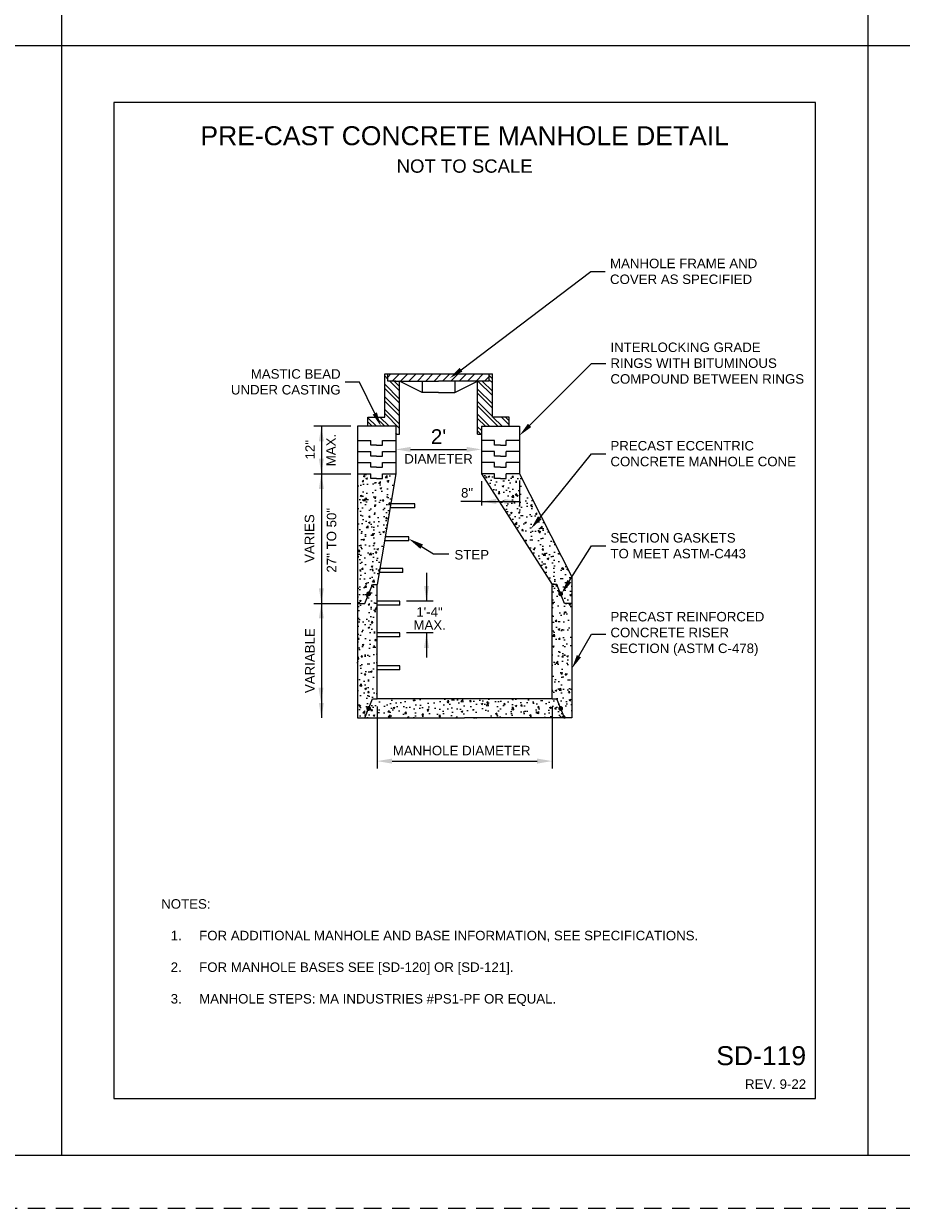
# Paper-space layout 'UM_01' of a CAD drawing. Header units: feet. Extents: x -2.3 to 50.9, y -37.3 to 22.
# Tile 22 of 26: x 16.4 to 24.7, y 0 to 11.2. Entities that reach past the tile are written whole.
import ezdxf
from ezdxf import colors
from ezdxf.entities.mleader import LeaderData, LeaderLine
from ezdxf.enums import TextEntityAlignment as Align
from ezdxf.math import Vec2, Vec3

# ---------------------------------------------------------------- set-up
doc = ezdxf.new("R2010")
doc.units = ezdxf.units.FT
doc.header["$MEASUREMENT"] = 0
doc.linetypes.add('OhDOT_USTN3', pattern=[0.22, 0.165, -0.055])
for name, color, linetype in [('BD_P_Steps', 97, 'Continuous'), ('PS_P_Object', 92, 'Continuous'), ('SH_Border', 7, 'Continuous'), ('SH_Cut_Line', 7, 'OhDOT_USTN3'), ('SH_Hatch', 14, 'Continuous'), ('SH_TextH', 4, 'Continuous'), ('SH_TextM', 7, 'Continuous')]:
    doc.layers.add(name, color=color, linetype=linetype)
doc.layers.add('SH_Half', color=8, linetype='Continuous', plot=False)
doc.styles.get("Standard").update_dxf_attribs({"font": 'arial.ttf'})
doc.styles.add('Straight Normal (0.14) Font 30', font='font30', dxfattribs={"height": 0.14})
doc.dimstyles.new('Dec Straight 0', dxfattribs={"dimtxt": 0.14, "dimasz": 0.14, "dimexe": 0.07, "dimexo": 0.07, "dimgap": 0.05, "dimtad": 1, "dimdec": 0, "dimzin": 0, "dimdsep": 46, "dimtxsty": 'Straight Normal (0.14) Font 30', "dimcen": 0.07, "dimclrd": 9, "dimclre": 9, "dimclrt": 256, "dimaunit": 1, "dimadec": 4, "dimazin": 0, "dimtfac": 1, "dimtdec": 0, "dimtofl": 0, "dimtmove": 0, "dimatfit": 3, "dimfxl": 1, "dimtolj": 1, "dimtzin": 0, "dimlwd": 25, "dimlwe": 25, "dimarcsym": 0})
pattern_1 = [(135, (16.75411, 0.81615), (-0.0594669, -0.0594669), []), (135, (16.75411, 0.8558), (-0.0594669, -0.0594669), [])]
pattern_2 = [(50, (16.75411, 0.81615), (0.1608555, -0.014073), [0.0168198, -0.1850176]), (355, (16.75411, 0.81615), (-0.031117, 0.1686894), [0.0134558, -0.148014]), (100.4514, (16.76752, 0.81498), (0.1297386, 0.1546164), [0.0142946, -0.1572408]), (46.1842, (16.75411, 0.861), (0.2393436, -0.03712), [0.02523, -0.2775264]), (96.6356, (16.77406, 0.85791), (0.209611, 0.2184595), [0.021442, -0.235861]), (351.184, (16.7541, 0.861), (0.209611, 0.2184595), [0.020184, -0.222021]), (21, (16.77654, 0.84979), (0.1338646, -0.0902928), [0.0168198, -0.1850176]), (326, (16.77654, 0.8498), (0.0545668, 0.162625), [0.0134558, -0.148014]), (71.4514, (16.7877, 0.84227), (0.1884314, 0.072332), [0.0142946, -0.1572408]), (37.5, (16.75411, 0.816153), (0.002727, 0.07465603), [0, -0.14622, 0, -0.1502567, 0, -0.1485747]), (7.5, (16.75411, 0.81615), (0.058997, 0.08845226), [0, -0.0856688, 0, -0.142856, 0, -0.0566266]), (327.5, (16.7041, 0.816153), (0.11971703, -0.00505824), [0, -0.0560659, 0, -0.1749257, 0, -0.232113]), (317.5, (16.68167, 0.81615), (0.1307875, 0.0224499), [0, -0.0728857, 0, -0.1161686, 0, -0.1648339])]

# ---------------------------------------------------------------- blocks, each defined once
blk = doc.blocks.new('*D121')
at = {"layer": 'Defpoints', "color": 0, "transparency": 16777216}
for p in [(19.91, 7.184), (20.72, 7.184), (20.72, 7.178)]:
    blk.add_point(p, dxfattribs=at)
at = {"layer": 'SH_TextM', "color": 9, "lineweight": 25, "transparency": 16777216}
for p, q in [((20.05, 7.178), (20.58, 7.178)), ((19.91, 7.122), (19.91, 7.108)), ((20.72, 7.122), (20.72, 7.108))]:
    blk.add_line(p, q, dxfattribs=at)
at = {"layer": 'SH_TextM', "color": 9, "transparency": 16777216}
for points in [[(20.05, 7.202), (20.05, 7.155), (19.91, 7.178)], [(20.58, 7.202), (20.58, 7.155), (20.72, 7.178)]]:
    blk.add_solid(points, dxfattribs=at)
at = {"layer": 'SH_TextM', "transparency": 16777216, "insert": (20.315, 7.299), "char_height": 0.14, "attachment_point": 5}
blk.add_mtext("\\A1;2'", dxfattribs=at)

psp = doc.layouts.new('UM_01')

# ---------------------------------------------------------------- hatches: boundary and pattern name
at = {"layer": 'SH_Hatch'}
h = psp.add_hatch(dxfattribs=at)
h.set_pattern_fill('ANSI32', color=256, scale=0.224264, angle=90)
h.set_pattern_definition(pattern_1)
h.paths.add_polyline_path([(19.946, 7.824), (19.946, 7.824), (19.91, 7.824), (19.836, 7.824), (19.836, 7.892), (19.806, 7.892), (19.806, 7.484), (19.647, 7.484), (19.647, 7.397), (19.648, 7.397), (19.806, 7.397), (19.91, 7.397), (19.91, 7.322), (19.946, 7.322)])
h = psp.add_hatch(dxfattribs=at)
h.set_pattern_fill('ANSI31', color=256, scale=0.448528)
h.set_pattern_definition([(45, (16.75411, 0.816153), (-0.0396446, 0.0396446), [])])
h.paths.add_polyline_path([(20.794, 7.892), (19.836, 7.892), (19.836, 7.824), (19.91, 7.824), (20.315, 7.824), (20.794, 7.824)])
h = psp.add_hatch(dxfattribs=at)
h.set_pattern_fill('ANSI32', color=256, scale=0.224264, angle=90)
h.set_pattern_definition(pattern_1)
h.paths.add_polyline_path([(20.824, 7.668), (20.824, 7.892), (20.794, 7.892), (20.794, 7.824), (20.684, 7.824), (20.684, 7.824), (20.684, 7.322), (20.72, 7.322), (20.72, 7.397), (20.824, 7.397), (20.983, 7.397), (20.983, 7.484), (20.824, 7.484)])
h = psp.add_hatch(dxfattribs=at)
h.set_pattern_fill('AR-CONC', color=256, scale=0.022426)
h.set_pattern_definition(pattern_2)
h.paths.add_polyline_path([(19.91, 6.948), (19.784, 6.948), (19.784, 6.904), (19.729, 6.904), (19.675, 6.904), (19.675, 6.948), (19.549, 6.948), (19.549, 5.972), (19.549, 5.722), (19.617, 5.722), (19.65, 5.801, -0.302981), (19.643, 5.812, -0.534941), (19.659, 5.822), (19.692, 5.902), (19.736, 5.902)])
h = psp.add_hatch(dxfattribs=at)
h.set_pattern_fill('AR-CONC', color=256, scale=0.022426)
h.set_pattern_definition(pattern_2)
h.paths.add_polyline_path([(21.081, 6.948), (20.955, 6.948), (20.955, 6.904), (20.901, 6.904), (20.846, 6.904), (20.846, 6.948), (20.72, 6.948), (21.389, 5.902), (21.433, 5.902), (21.466, 5.822, -0.534941), (21.482, 5.812, -0.302981), (21.475, 5.801), (21.508, 5.722), (21.576, 5.722), (21.576, 5.972)])
h = psp.add_hatch(dxfattribs=at)
h.set_pattern_fill('AR-CONC', color=256, scale=0.022426)
h.set_pattern_definition(pattern_2)
h.paths.add_polyline_path([(19.736, 5.902), (19.692, 5.902), (19.659, 5.822, -0.302981), (19.666, 5.812, -0.534941), (19.65, 5.801), (19.617, 5.722), (19.549, 5.722), (19.549, 4.638), (19.617, 4.638), (19.65, 4.717, -0.302981), (19.643, 4.728, -0.534941), (19.659, 4.739), (19.692, 4.818), (19.736, 4.818)])
h = psp.add_hatch(dxfattribs=at)
h.set_pattern_fill('AR-CONC', color=256, scale=0.022426)
h.set_pattern_definition(pattern_2)
h.paths.add_polyline_path([(21.576, 5.722), (21.508, 5.722), (21.475, 5.801, -0.534941), (21.459, 5.812, -0.302981), (21.466, 5.822), (21.433, 5.902), (21.389, 5.902), (21.389, 4.818), (21.433, 4.818), (21.466, 4.739, -0.534941), (21.482, 4.728, -0.302981), (21.475, 4.717), (21.508, 4.638), (21.576, 4.638)])
h = psp.add_hatch(dxfattribs=at)
h.set_pattern_fill('AR-CONC', color=256, scale=0.022426)
h.set_pattern_definition(pattern_2)
h.paths.add_polyline_path([(21.475, 4.717, -0.534941), (21.459, 4.728, -0.302981), (21.466, 4.739), (21.433, 4.818), (21.389, 4.818), (21.389, 4.818), (19.736, 4.818), (19.692, 4.818), (19.659, 4.739, -0.302981), (19.666, 4.728, -0.534941), (19.65, 4.717), (19.617, 4.638), (20.562, 4.638), (21.508, 4.638)])

# ---------------------------------------------------------------- linework, layer by layer
at = {"layer": 'BD_P_Steps'}
for p, q in [((20.092, 6.625), (19.856, 6.625)), ((20.092, 6.663), (19.863, 6.663)), ((20.092, 6.625), (20.092, 6.663)), ((20.033, 6.314), (19.804, 6.314)), ((20.033, 6.352), (19.811, 6.352)), ((20.033, 6.314), (20.033, 6.352)), ((19.977, 6.053), (19.761, 6.053)), ((19.977, 6.014), (19.977, 6.053)), ((19.977, 6.014), (19.754, 6.014)), ((19.948, 5.743), (19.736, 5.743)), ((19.948, 5.705), (19.948, 5.743)), ((19.948, 5.705), (19.736, 5.705)), ((19.948, 5.443), (19.736, 5.443)), ((19.948, 5.405), (19.736, 5.405)), ((19.948, 5.405), (19.948, 5.443)), ((19.948, 5.132), (19.736, 5.132)), ((19.948, 5.094), (19.736, 5.094)), ((19.948, 5.094), (19.948, 5.132))]:
    psp.add_line(p, q, dxfattribs=at)
at = {"layer": 'PS_P_Object'}
for p, q in [((19.806, 7.484), (19.806, 7.892)), ((19.836, 7.892), (20.794, 7.892)), ((19.836, 7.824), (19.836, 7.892)), ((20.794, 7.824), (20.794, 7.892)), ((20.824, 7.668), (20.824, 7.892)), ((19.91, 7.824), (19.836, 7.824)), ((19.91, 7.824), (20.315, 7.824)), ((20.161, 7.715), (19.946, 7.824)), ((19.946, 7.322), (19.946, 7.824)), ((20.161, 7.824), (20.161, 7.715)), ((20.794, 7.824), (20.315, 7.824)), ((20.469, 7.715), (20.684, 7.824)), ((20.469, 7.824), (20.469, 7.715)), ((20.684, 7.322), (20.684, 7.824)), ((20.315, 7.715), (20.161, 7.715)), ((20.315, 7.715), (20.469, 7.715)), ((20.824, 7.484), (20.824, 7.668)), ((19.549, 7.397), (19.549, 6.948)), ((19.806, 7.397), (19.549, 7.397)), ((19.647, 7.484), (19.806, 7.484)), ((19.647, 7.397), (19.647, 7.484)), ((19.648, 7.397), (19.647, 7.397)), ((19.91, 7.397), (19.806, 7.397)), ((19.91, 7.397), (19.91, 6.948)), ((20.72, 7.397), (20.72, 6.948)), ((20.72, 7.397), (20.824, 7.397)), ((20.983, 7.484), (20.824, 7.484)), ((20.824, 7.397), (21.081, 7.397)), ((20.983, 7.397), (20.983, 7.484)), ((21.081, 7.397), (21.081, 6.948)), ((19.91, 7.322), (19.946, 7.322)), ((19.549, 6.948), (19.549, 5.972)), ((19.91, 6.948), (19.736, 5.902)), ((20.72, 6.948), (21.389, 5.902)), ((21.081, 6.948), (21.576, 5.972)), ((19.549, 5.972), (19.549, 4.638)), ((21.576, 5.972), (21.576, 4.638)), ((19.736, 4.818), (19.736, 5.902)), ((21.389, 4.818), (21.389, 5.902)), ((21.389, 4.818), (19.736, 4.818)), ((19.617, 4.638), (20.562, 4.638)), ((21.508, 4.638), (20.562, 4.638))]:
    psp.add_line(p, q, dxfattribs=at)
at = {"layer": 'PS_P_Object', "color": 1}
for p, q in [((19.549, 7.262), (19.675, 7.262)), ((19.675, 7.218), (19.675, 7.262)), ((19.729, 7.218), (19.675, 7.218)), ((19.729, 7.218), (19.784, 7.218)), ((19.784, 7.218), (19.784, 7.262)), ((19.784, 7.262), (19.91, 7.262)), ((20.846, 7.262), (20.72, 7.262)), ((20.846, 7.218), (20.846, 7.262)), ((20.901, 7.218), (20.846, 7.218)), ((20.901, 7.218), (20.955, 7.218)), ((20.955, 7.218), (20.955, 7.262)), ((21.081, 7.262), (20.955, 7.262)), ((19.549, 7.158), (19.675, 7.158)), ((19.675, 7.114), (19.675, 7.158)), ((19.729, 7.114), (19.675, 7.114)), ((19.729, 7.114), (19.784, 7.114)), ((19.784, 7.114), (19.784, 7.158)), ((19.784, 7.158), (19.91, 7.158)), ((20.846, 7.158), (20.72, 7.158)), ((20.846, 7.114), (20.846, 7.158)), ((20.901, 7.114), (20.846, 7.114)), ((20.901, 7.114), (20.955, 7.114)), ((20.955, 7.114), (20.955, 7.158)), ((21.081, 7.158), (20.955, 7.158)), ((19.549, 7.053), (19.675, 7.053)), ((19.549, 6.948), (19.675, 6.948)), ((19.675, 7.009), (19.675, 7.053)), ((19.729, 7.009), (19.675, 7.009)), ((19.675, 6.904), (19.675, 6.948)), ((19.729, 7.009), (19.784, 7.009)), ((19.784, 7.009), (19.784, 7.053)), ((19.784, 7.053), (19.91, 7.053)), ((19.784, 6.904), (19.784, 6.948)), ((19.784, 6.948), (19.91, 6.948)), ((20.846, 7.053), (20.72, 7.053)), ((20.846, 6.948), (20.72, 6.948)), ((20.846, 7.009), (20.846, 7.053)), ((20.901, 7.009), (20.846, 7.009)), ((20.846, 6.904), (20.846, 6.948)), ((20.901, 7.009), (20.955, 7.009)), ((20.955, 7.009), (20.955, 7.053)), ((21.081, 7.053), (20.955, 7.053)), ((20.955, 6.904), (20.955, 6.948)), ((21.081, 6.948), (20.955, 6.948)), ((19.729, 6.904), (19.675, 6.904)), ((19.729, 6.904), (19.784, 6.904)), ((20.901, 6.904), (20.846, 6.904)), ((20.901, 6.904), (20.955, 6.904)), ((19.617, 5.722), (19.692, 5.902)), ((19.692, 5.902), (19.736, 5.902)), ((21.433, 5.902), (21.389, 5.902)), ((21.508, 5.722), (21.433, 5.902)), ((19.549, 5.722), (19.617, 5.722)), ((21.576, 5.722), (21.508, 5.722)), ((19.617, 4.638), (19.692, 4.818)), ((19.692, 4.818), (19.736, 4.818)), ((21.508, 4.638), (21.433, 4.818)), ((19.549, 4.638), (19.617, 4.638)), ((21.576, 4.638), (21.508, 4.638))]:
    psp.add_line(p, q, dxfattribs=at)
at = {"layer": 'PS_P_Object', "flags": 128}
for points in [[(19.806, 7.892), (19.836, 7.892)], [(20.794, 7.892), (20.824, 7.892)], [(20.684, 7.322), (20.72, 7.322)]]:
    psp.add_lwpolyline(points, dxfattribs=at)
at = {"layer": 'PS_P_Object', "color": 1, "const_width": 0.0229, "flags": 128}
for points in [[(19.643, 5.812, 1), (19.666, 5.812, 1), (19.643, 5.812)], [(21.482, 5.812, -1), (21.459, 5.812, -1), (21.482, 5.812)], [(19.643, 4.728, 1), (19.666, 4.728, 1), (19.643, 4.728)], [(21.482, 4.728, -1), (21.459, 4.728, -1), (21.482, 4.728)]]:
    psp.add_lwpolyline(points, format="xyb", dxfattribs=at)
at = {"layer": 'PS_P_Object', "color": 1, "flags": 128}
psp.add_lwpolyline([(21.389, 4.818), (21.433, 4.818)], dxfattribs=at)
at = {"layer": 'SH_Border', "linetype": 'Continuous', "flags": 128}
psp.add_lwpolyline([(0.5, 21.5), (33.5, 21.5), (33.5, 0.5), (0.5, 0.5), (0.5, 21.5)], close=True, dxfattribs=at)
at = {"layer": 'SH_Cut_Line', "color": 7, "linetype": 'OhDOT_USTN3', "flags": 128}
psp.add_lwpolyline([(0, 0), (34, 0), (34, 22), (0, 22), (0, 0)], close=True, dxfattribs=at)
at = {"layer": 'SH_Half'}
psp.add_lwpolyline([(17.243, 1.04), (23.882, 1.04), (23.882, 10.46), (17.243, 10.46)], close=True, dxfattribs=at)
at = {"layer": 'SH_TextM'}
for p, q in [((19.486, 7.397), (19.136, 7.397)), ((19.207, 7.397), (19.207, 6.948)), ((19.136, 6.948), (19.486, 6.948)), ((19.207, 6.948), (19.207, 5.722)), ((20.72, 6.879), (20.72, 6.648)), ((21.081, 6.885), (21.081, 6.648)), ((20.72, 6.686), (20.525, 6.686)), ((20.72, 6.686), (21.081, 6.686)), ((20.155, 6.259), (20.269, 6.189)), ((20.269, 6.189), (20.414, 6.189)), ((20.201, 6.011), (20.201, 5.743)), ((19.136, 5.722), (19.486, 5.722)), ((19.207, 5.722), (19.207, 4.638)), ((20.264, 5.743), (20.011, 5.743)), ((20.264, 5.443), (20.011, 5.443)), ((20.201, 5.443), (20.201, 5.209)), ((19.736, 4.746), (19.736, 4.159)), ((21.389, 4.746), (21.389, 4.159)), ((19.876, 4.23), (21.247, 4.23))]:
    psp.add_line(p, q, dxfattribs=at)
for points in [[(16.75, 21.5), (16.75, 0.5)], [(24.375, 21.5), (24.375, 0.5)], [(1.5, 11), (32, 11)]]:
    psp.add_lwpolyline(points, dxfattribs=at)
at = {"layer": 'SH_TextM', "extrusion": (0, 0, -1)}
for points in [[(-19.183, 7.254), (-19.231, 7.254), (-19.207, 7.397)], [(-19.183, 6.805), (-19.231, 6.805), (-19.207, 6.948)], [(-20.939, 6.71), (-20.939, 6.662), (-21.081, 6.686)], [(-20.143, 6.238), (-20.168, 6.279), (-20.033, 6.333)], [(-19.183, 5.579), (-19.231, 5.579), (-19.207, 5.722)], [(-20.178, 5.301), (-20.225, 5.301), (-20.201, 5.443)], [(-21.247, 4.254), (-21.247, 4.206), (-21.389, 4.23)]]:
    psp.add_solid(points, dxfattribs=at)
at = {"layer": 'SH_TextM'}
for points in [[(19.231, 7.091), (19.183, 7.091), (19.207, 6.948)], [(20.863, 6.662), (20.863, 6.71), (20.72, 6.686)], [(19.231, 5.865), (19.183, 5.865), (19.207, 5.722)], [(20.225, 5.886), (20.178, 5.886), (20.201, 5.743)], [(19.227, 4.924), (19.18, 4.924), (19.204, 4.781)], [(19.231, 4.781), (19.183, 4.781), (19.207, 4.638)], [(19.876, 4.206), (19.876, 4.254), (19.733, 4.23)]]:
    psp.add_solid(points, dxfattribs=at)

# ---------------------------------------------------------------- texts
at = {"layer": 'SH_TextH'}
psp.add_text('PRE-CAST CONCRETE MANHOLE DETAIL', height=0.17941, dxfattribs=at).set_placement((20.562, 10.235), align=Align.TOP_CENTER)
psp.add_text('SD-119', height=0.1794, dxfattribs=at).set_placement((23.792, 1.354), align=Align.RIGHT)
at = {"layer": 'SH_TextM'}
for s, height, p in [('NOT TO SCALE', 0.12559, (20.562, 9.921)), ('DIAMETER', 0.0897, (20.315, 7.134))]:
    psp.add_text(s, height=height, dxfattribs=at).set_placement(p, align=Align.TOP_CENTER)
for s, p in [('MAX.', (19.342, 7.172)), ('12"', (19.145, 7.175)), ('27" TO 50"', (19.348, 6.319)), ('VARIES', (19.139, 6.335)), ('VARIABLE', (19.143, 5.18))]:
    psp.add_text(s, height=0.0897, rotation=90, dxfattribs=at).set_placement(p, align=Align.CENTER)
psp.add_text('8"', height=0.0897, dxfattribs=at).set_placement((20.528, 6.723))
for s, p in [('STEP', (20.793, 6.137)), ('REV. 9-22', (23.792, 1.13))]:
    psp.add_text(s, height=0.0897, dxfattribs=at).set_placement(p, align=Align.RIGHT)
for s, height, p in [('1\'-4"', 0.0897, (20.23, 5.596)), ('MAX.', 0.0897, (20.231, 5.473)), ('MANHOLE DIAMETER', 0.08971, (20.534, 4.285))]:
    psp.add_text(s, height=height, dxfattribs=at).set_placement(p, align=Align.CENTER)
at = {"layer": 'SH_TextM', "insert": (17.692, 2.924), "char_height": 0.08971, "width": 5.83466, "attachment_point": 1}
psp.add_mtext('NOTES:\\P\\P\\pxi-3,l4,t4;1.^IFOR ADDITIONAL MANHOLE AND BASE INFORMATION, SEE SPECIFICATIONS.\\P\\pi0,l0,tz;\\P\\pi-3,l4,t4;2.^IFOR MANHOLE BASES SEE [SD-120] OR [SD-121].\\P\\pi0,l0,tz;\\P\\pi-3,l4,t4;3.^IMANHOLE STEPS: MA INDUSTRIES #PS1-PF OR EQUAL.', dxfattribs=at)

# ---------------------------------------------------------------- dimensions: what is measured, and where the dimension line sits
at = {"layer": 'SH_TextM'}
dim = psp.add_linear_dim(base=(20.72, 7.178), p1=(19.91, 7.184), p2=(20.72, 7.184), text="2'", dimstyle='Dec Straight 0', override={"dimexo": 0.0625, "dimpost": "'", "dimtxsty": 'Standard'}, dxfattribs=at)
dim.commit()
dim.dimension.update_dxf_attribs({"geometry": '*D121', "text_midpoint": (20.315, 7.299)})

# ---------------------------------------------------------------- leaders
ml = psp.add_multileader_mtext('Standard', dxfattribs=at)
ml.set_content('MANHOLE FRAME AND COVER AS SPECIFIED', color=256)
ml.set_leader_properties()
ml.build(insert=Vec2(0, 0))
ml.multileader.update_dxf_attribs({"text_left_attachment_type": 2, "text_right_attachment_type": 2, "dogleg_length": 0.15, "arrow_head_size": 0.135})
ctx = ml.context
ctx.base_point, ctx.char_height, ctx.arrow_head_size, ctx.landing_gap_size, ctx.plane_origin = Vec3(21.892, 8.86), 0.08975, 0.135, 0.0449, Vec3(20.447, 7.851)
ctx.left_attachment, ctx.right_attachment = 2, 2
notes = []
notes.append((ctx, [(0, (1, 1, 0), (21.757, 8.86), (1, 0), 0.135, [(0, [(20.42, 7.851)], 0, [])])]))
ctx.mtext.insert, ctx.mtext.width, ctx.mtext.line_spacing_factor, ctx.mtext.flow_direction = Vec3(21.937, 8.982), 1.45586, 1.0002, 5
ml = psp.add_multileader_mtext('Standard', dxfattribs=at)
ml.set_content('INTERLOCKING GRADE RINGS WITH BITUMINOUS COMPOUND BETWEEN RINGS', color=256)
ml.set_leader_properties()
ml.build(insert=Vec2(0, 0))
ml.multileader.update_dxf_attribs({"text_left_attachment_type": 2, "text_right_attachment_type": 2, "dogleg_length": 0.15, "arrow_head_size": 0.135})
ctx = ml.context
ctx.base_point, ctx.char_height, ctx.arrow_head_size, ctx.landing_gap_size, ctx.plane_origin = Vec3(21.896, 7.991), 0.08975, 0.135, 0.0449, Vec3(21.108, 7.31)
ctx.left_attachment, ctx.right_attachment = 2, 2
notes.append((ctx, [(0, (1, 1, 0), (21.762, 7.991), (1, 0), 0.135, [(0, [(21.081, 7.31)], 0, [])])]))
ctx.mtext.insert, ctx.mtext.width, ctx.mtext.line_spacing_factor, ctx.mtext.flow_direction = Vec3(21.941, 8.189), 1.83113, 1.0002, 5
ml = psp.add_multileader_mtext('Standard', dxfattribs=at)
ml.set_content('MASTIC BEAD UNDER CASTING', color=256)
ml.set_leader_properties()
ml.build(insert=Vec2(0, 0))
ml.multileader.update_dxf_attribs({"text_left_attachment_type": 2, "text_right_attachment_type": 2, "dogleg_length": 0.15, "arrow_head_size": 0.135})
ctx = ml.context
ctx.base_point, ctx.char_height, ctx.arrow_head_size, ctx.landing_gap_size, ctx.plane_origin = Vec3(18.324, 7.815), 0.08975, 0.135, 0.0449, Vec3(19.798, 7.397)
ctx.left_attachment, ctx.right_attachment, ctx.text_align_type = 2, 2, 2
notes.append((ctx, [(1, (1, 1, 0), (19.568, 7.815), (-1, 0), 0.135, [(0, [(19.771, 7.397)], 0, [])])]))
ctx.mtext.insert, ctx.mtext.width, ctx.mtext.alignment, ctx.mtext.line_spacing_factor, ctx.mtext.flow_direction = Vec3(19.389, 7.937), 1.08564, 3, 1.0002, 5
ml = psp.add_multileader_mtext('Standard', dxfattribs=at)
ml.set_content('PRECAST ECCENTRIC\\PCONCRETE MANHOLE CONE', color=256)
ml.set_leader_properties()
ml.build(insert=Vec2(0, 0))
ml.multileader.update_dxf_attribs({"text_left_attachment_type": 2, "text_right_attachment_type": 2, "dogleg_length": 0.15, "arrow_head_size": 0.135})
ctx = ml.context
ctx.base_point, ctx.char_height, ctx.arrow_head_size, ctx.landing_gap_size, ctx.plane_origin = Vec3(21.896, 7.136), 0.08975, 0.135, 0.0449, Vec3(21.215, 6.427)
ctx.left_attachment, ctx.right_attachment = 2, 2
notes.append((ctx, [(0, (1, 1, 0), (21.762, 7.136), (1, 0), 0.135, [(0, [(21.188, 6.427)], 0, [])])]))
ctx.mtext.insert, ctx.mtext.width, ctx.mtext.line_spacing_factor, ctx.mtext.flow_direction = Vec3(21.941, 7.258), 1.77551, 1.0002, 5
ml = psp.add_multileader_mtext('Standard', dxfattribs=at)
ml.set_content('SECTION GASKETS\\PTO MEET ASTM-C443', color=256)
ml.set_leader_properties()
ml.build(insert=Vec2(0, 0))
ml.multileader.update_dxf_attribs({"text_left_attachment_type": 2, "text_right_attachment_type": 2, "dogleg_length": 0.15, "arrow_head_size": 0.135})
ctx = ml.context
ctx.base_point, ctx.char_height, ctx.arrow_head_size, ctx.landing_gap_size, ctx.plane_origin = Vec3(21.896, 6.265), 0.08975, 0.135, 0.0449, Vec3(21.507, 5.817)
ctx.left_attachment, ctx.right_attachment = 2, 2
notes.append((ctx, [(0, (1, 1, 0), (21.762, 6.265), (1, 0), 0.135, [(0, [(21.48, 5.817)], 0, [])])]))
ctx.mtext.insert, ctx.mtext.width, ctx.mtext.line_spacing_factor, ctx.mtext.flow_direction = Vec3(21.941, 6.387), 1.28505, 1.0002, 5
ml = psp.add_multileader_mtext('Standard', dxfattribs=at)
ml.set_content('PRECAST REINFORCED CONCRETE RISER SECTION (ASTM C-478)', color=256)
ml.set_leader_properties()
ml.build(insert=Vec2(0, 0))
ml.multileader.update_dxf_attribs({"text_left_attachment_type": 2, "text_right_attachment_type": 2, "dogleg_length": 0.15, "arrow_head_size": 0.135})
ctx = ml.context
ctx.base_point, ctx.char_height, ctx.arrow_head_size, ctx.landing_gap_size, ctx.plane_origin = Vec3(21.896, 5.431), 0.08975, 0.135, 0.0449, Vec3(21.603, 5.105)
ctx.left_attachment, ctx.right_attachment = 2, 2
notes.append((ctx, [(0, (1, 1, 0), (21.762, 5.431), (1, 0), 0.135, [(0, [(21.576, 5.105)], 0, [])])]))
ctx.mtext.insert, ctx.mtext.width, ctx.mtext.line_spacing_factor, ctx.mtext.flow_direction = Vec3(21.941, 5.641), 1.46719, 1.0002, 5
for ctx, leaders in notes:
    for number, flags, end, landing, length, lines in leaders:
        leader = LeaderData()
        leader.index, (leader.has_last_leader_line, leader.has_dogleg_vector, leader.attachment_direction) = number, flags
        leader.last_leader_point, leader.dogleg_vector, leader.dogleg_length = Vec3(end), Vec3(landing), length
        for number, points, colour, breaks in lines:
            line = LeaderLine()
            line.index, line.vertices, line.color, line.breaks = number, Vec3.list(points), colors.encode_raw_color(colour), breaks
            leader.lines.append(line)
        ctx.leaders.append(leader)

doc.saveas('drawing.dxf')
